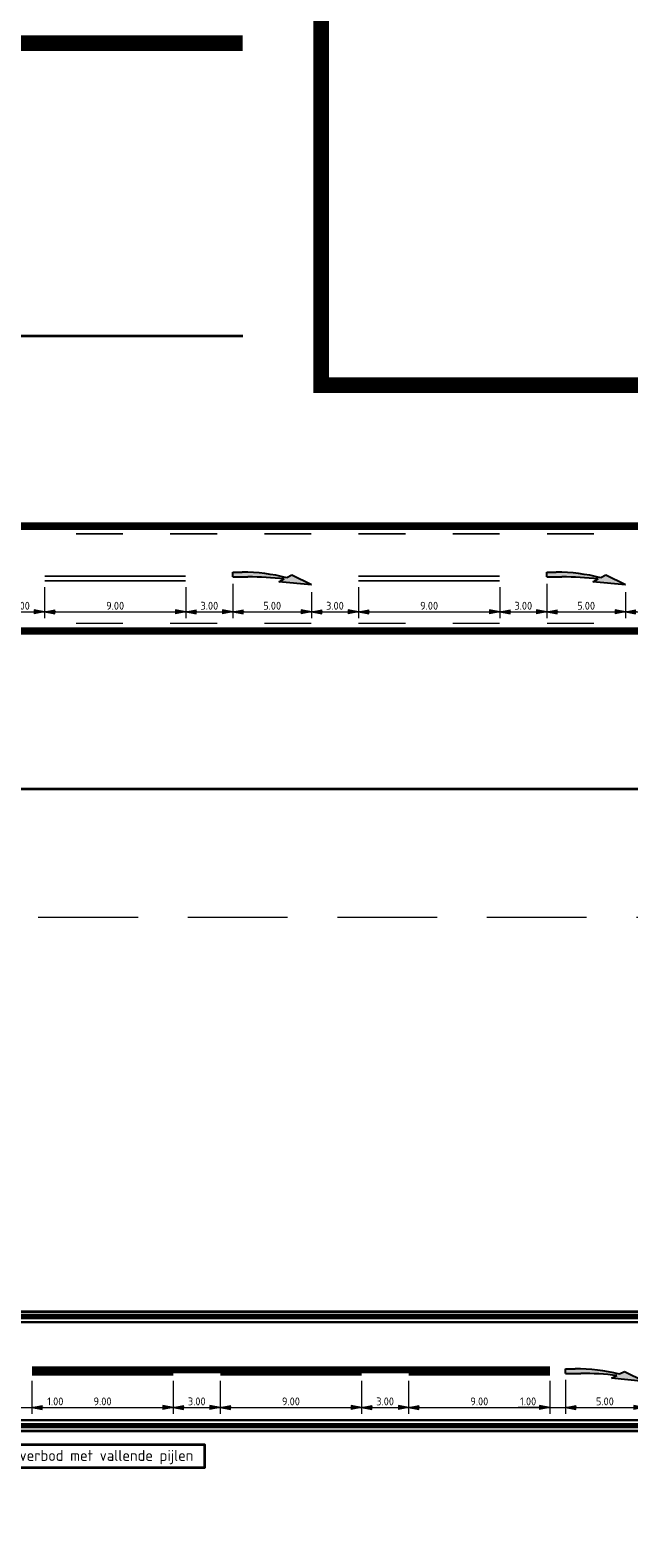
# Model space of a CAD drawing. Header units: metres. Extents: x -699 to 2316, y -1199 to 781.
# Tile 116 of 256: x 20 to 58, y -222 to -126. Entities that reach past the tile are written whole.
import ezdxf

# ---------------------------------------------------------------- set-up
doc = ezdxf.new("R2010")
doc.units = ezdxf.units.M
doc.header["$PDMODE"] = 1
for name, pattern in [('HIDDEN', [9.525, 6.35, -3.175]), ('VW-1-1_STREEP', [2, 1, -1]), ('VW-3-3_STREEP', [6, 3, -3]), ('VW-9-3_STREEP', [12, 9, -3])]:
    doc.linetypes.add(name, pattern=pattern)
for name, color, linetype, lineweight in [('N-WA-VW-MARKERING_DYNAMISCH-G', 7, 'Continuous', 35), ('N-WA-VW-MARKERING_PIJL-S', 7, 'Continuous', 25), ('N-WE-VH-KANTVERHARDING-G', 210, 'Continuous', 35), ('N-WE-VW-MARKERING_LANGS_STREEP_33-G', 7, 'VW-3-3_STREEP', 13), ('N-WE-VW-MARKERING_LANGS_STREEP_93-G', 7, 'VW-9-3_STREEP', 13), ('N-WE-VW-MARKERING_LANGS_STREEP_DOORGETROKKEN_015-G', 7, 'Continuous', 13), ('N-WE-VW-MARKERING_LANGS_STREEP_GROEN-G', 7, 'Continuous', 35), ('X-XX-AL-M', 7, 'Continuous', 18), ('X-XX-AL-T35', 50, 'Continuous', 35)]:
    doc.layers.add(name, color=color, linetype=linetype, lineweight=lineweight)
doc.layers.add('X-XX-AL-TEKENBLAD_VIEWPORT-G', color=7, linetype='Continuous', lineweight=18, plot=False)
doc.styles.add('NLCS-ISO', font='NLCS-ISO.ttf')
doc.styles.add('NLCS-ISO Standaard', font='NLCS-ISO.ttf')
doc.dimstyles.new('NLCS-M200-T25-Pijl-A', dxfattribs={"dimtxt": 0.5, "dimasz": 0.375, "dimexe": 0.4, "dimexo": 0.4, "dimgap": 0.14, "dimtad": 1, "dimlfac": -1, "dimzin": 0, "dimdsep": 46, "dimtxsty": 'NLCS-ISO Standaard', "dimblk": 'Pijl', "dimblk1": 'Pijl', "dimblk2": 'Pijl', "dimcen": 2.5, "dimdle": 2, "dimclrd": 256, "dimclre": 256, "dimclrt": 256, "dimadec": 0, "dimazin": 0, "dimtfac": 1, "dimtofl": 0, "dimtmove": 0, "dimatfit": 3, "dimldrblk": 'Pijl', "dimfxl": 1, "dimtolj": 1, "dimtzin": 0, "dimlwd": 18, "dimlwe": 18, "dimarcsym": 0})

# ---------------------------------------------------------------- blocks, each defined once
blk = doc.blocks.new('Pijl')
h = blk.add_hatch(color=256)
h.paths.add_polyline_path([(0, 0), (-1.75, 0.35), (-1.75, 0)])
h.paths.add_polyline_path([(-1.75, 0), (-1.75, -0.35), (0, 0)])
for p, q in [((-1.9, 0), (0, 0)), ((0, 0), (-1.75, 0.35)), ((-1.75, 0.35), (-1.75, -0.35)), ((0, 0), (-1.75, -0.35))]:
    blk.add_line(p, q)
blk = doc.blocks.new('*D205')
at = {"layer": 'Defpoints', "color": 0, "transparency": 16777216}
for p in [(17.712, -160.632), (20.712, -160.632), (20.712, -162.601)]:
    blk.add_point(p, dxfattribs=at)
at = {"layer": 'X-XX-AL-M', "lineweight": 18, "transparency": 16777216}
for p, q in [((17.712, -161.032), (17.712, -163.001)), ((20.712, -161.032), (20.712, -163.001)), ((18.087, -162.601), (20.337, -162.601))]:
    blk.add_line(p, q, dxfattribs=at)
at = {"layer": 'X-XX-AL-M', "lineweight": 18, "transparency": 16777216, "xscale": 0.375, "yscale": 0.375, "zscale": 0.375, "rotation": 180}
blk.add_blockref('Pijl', (17.712, -162.601), dxfattribs=at)
at = {"layer": 'X-XX-AL-M', "lineweight": 18, "transparency": 16777216, "xscale": 0.375, "yscale": 0.375, "zscale": 0.375}
blk.add_blockref('Pijl', (20.712, -162.601), dxfattribs=at)
at = {"layer": 'X-XX-AL-M', "transparency": 16777216, "insert": (19.212, -162.211), "char_height": 0.5, "attachment_point": 5, "style": 'NLCS-ISO Standaard'}
blk.add_mtext('\\A1;3.00', dxfattribs=at)
blk = doc.blocks.new('*D206')
at = {"layer": 'Defpoints', "color": 0, "transparency": 16777216}
for p in [(20.712, -160.632), (29.712, -160.632), (29.712, -162.601)]:
    blk.add_point(p, dxfattribs=at)
at = {"layer": 'X-XX-AL-M', "lineweight": 18, "transparency": 16777216}
for p, q in [((20.712, -161.032), (20.712, -163.001)), ((29.712, -161.032), (29.712, -163.001)), ((21.087, -162.601), (29.337, -162.601))]:
    blk.add_line(p, q, dxfattribs=at)
at = {"layer": 'X-XX-AL-M', "lineweight": 18, "transparency": 16777216, "xscale": 0.375, "yscale": 0.375, "zscale": 0.375, "rotation": 180}
blk.add_blockref('Pijl', (20.712, -162.601), dxfattribs=at)
at = {"layer": 'X-XX-AL-M', "lineweight": 18, "transparency": 16777216, "xscale": 0.375, "yscale": 0.375, "zscale": 0.375}
blk.add_blockref('Pijl', (29.712, -162.601), dxfattribs=at)
at = {"layer": 'X-XX-AL-M', "transparency": 16777216, "insert": (25.212, -162.211), "char_height": 0.5, "attachment_point": 5, "style": 'NLCS-ISO Standaard'}
blk.add_mtext('\\A1;9.00', dxfattribs=at)
blk = doc.blocks.new('*D207')
at = {"layer": 'Defpoints', "color": 0, "transparency": 16777216}
for p in [(29.712, -160.632), (32.713, -160.427), (32.713, -162.601)]:
    blk.add_point(p, dxfattribs=at)
at = {"layer": 'X-XX-AL-M', "lineweight": 18, "transparency": 16777216}
for p, q in [((29.712, -161.032), (29.712, -163.001)), ((32.713, -160.827), (32.713, -163.001)), ((30.087, -162.601), (32.338, -162.601))]:
    blk.add_line(p, q, dxfattribs=at)
at = {"layer": 'X-XX-AL-M', "lineweight": 18, "transparency": 16777216, "xscale": 0.375, "yscale": 0.375, "zscale": 0.375, "rotation": 180}
blk.add_blockref('Pijl', (29.712, -162.601), dxfattribs=at)
at = {"layer": 'X-XX-AL-M', "lineweight": 18, "transparency": 16777216, "xscale": 0.375, "yscale": 0.375, "zscale": 0.375}
blk.add_blockref('Pijl', (32.713, -162.601), dxfattribs=at)
at = {"layer": 'X-XX-AL-M', "transparency": 16777216, "insert": (31.212, -162.211), "char_height": 0.5, "attachment_point": 5, "style": 'NLCS-ISO Standaard'}
blk.add_mtext('\\A1;3.00', dxfattribs=at)
blk = doc.blocks.new('*D208')
at = {"layer": 'Defpoints', "color": 0, "transparency": 16777216}
for p in [(32.713, -160.427), (37.713, -160.937), (37.713, -162.601)]:
    blk.add_point(p, dxfattribs=at)
at = {"layer": 'X-XX-AL-M', "lineweight": 18, "transparency": 16777216}
for p, q in [((32.713, -160.827), (32.713, -163.001)), ((37.713, -161.337), (37.713, -163.001)), ((33.088, -162.601), (37.338, -162.601))]:
    blk.add_line(p, q, dxfattribs=at)
at = {"layer": 'X-XX-AL-M', "lineweight": 18, "transparency": 16777216, "xscale": 0.375, "yscale": 0.375, "zscale": 0.375, "rotation": 180}
blk.add_blockref('Pijl', (32.713, -162.601), dxfattribs=at)
at = {"layer": 'X-XX-AL-M', "lineweight": 18, "transparency": 16777216, "xscale": 0.375, "yscale": 0.375, "zscale": 0.375}
blk.add_blockref('Pijl', (37.713, -162.601), dxfattribs=at)
at = {"layer": 'X-XX-AL-M', "transparency": 16777216, "insert": (35.213, -162.211), "char_height": 0.5, "attachment_point": 5, "style": 'NLCS-ISO Standaard'}
blk.add_mtext('\\A1;5.00', dxfattribs=at)
blk = doc.blocks.new('*D209')
at = {"layer": 'Defpoints', "color": 0, "transparency": 16777216}
for p in [(37.713, -160.937), (40.712, -160.632), (40.712, -162.601)]:
    blk.add_point(p, dxfattribs=at)
at = {"layer": 'X-XX-AL-M', "lineweight": 18, "transparency": 16777216}
for p, q in [((37.713, -161.337), (37.713, -163.001)), ((40.712, -161.032), (40.712, -163.001)), ((38.088, -162.601), (40.337, -162.601))]:
    blk.add_line(p, q, dxfattribs=at)
at = {"layer": 'X-XX-AL-M', "lineweight": 18, "transparency": 16777216, "xscale": 0.375, "yscale": 0.375, "zscale": 0.375, "rotation": 180}
blk.add_blockref('Pijl', (37.713, -162.601), dxfattribs=at)
at = {"layer": 'X-XX-AL-M', "lineweight": 18, "transparency": 16777216, "xscale": 0.375, "yscale": 0.375, "zscale": 0.375}
blk.add_blockref('Pijl', (40.712, -162.601), dxfattribs=at)
at = {"layer": 'X-XX-AL-M', "transparency": 16777216, "insert": (39.212, -162.211), "char_height": 0.5, "attachment_point": 5, "style": 'NLCS-ISO Standaard'}
blk.add_mtext('\\A1;3.00', dxfattribs=at)
blk = doc.blocks.new('*D210')
at = {"layer": 'Defpoints', "color": 0, "transparency": 16777216}
for p in [(40.712, -160.632), (49.712, -160.632), (49.712, -162.601)]:
    blk.add_point(p, dxfattribs=at)
at = {"layer": 'X-XX-AL-M', "lineweight": 18, "transparency": 16777216}
for p, q in [((40.712, -161.032), (40.712, -163.001)), ((49.712, -161.032), (49.712, -163.001)), ((41.087, -162.601), (49.337, -162.601))]:
    blk.add_line(p, q, dxfattribs=at)
at = {"layer": 'X-XX-AL-M', "lineweight": 18, "transparency": 16777216, "xscale": 0.375, "yscale": 0.375, "zscale": 0.375, "rotation": 180}
blk.add_blockref('Pijl', (40.712, -162.601), dxfattribs=at)
at = {"layer": 'X-XX-AL-M', "lineweight": 18, "transparency": 16777216, "xscale": 0.375, "yscale": 0.375, "zscale": 0.375}
blk.add_blockref('Pijl', (49.712, -162.601), dxfattribs=at)
at = {"layer": 'X-XX-AL-M', "transparency": 16777216, "insert": (45.212, -162.211), "char_height": 0.5, "attachment_point": 5, "style": 'NLCS-ISO Standaard'}
blk.add_mtext('\\A1;9.00', dxfattribs=at)
blk = doc.blocks.new('*D211')
at = {"layer": 'Defpoints', "color": 0, "transparency": 16777216}
for p in [(49.712, -160.632), (52.713, -160.427), (52.713, -162.601)]:
    blk.add_point(p, dxfattribs=at)
at = {"layer": 'X-XX-AL-M', "lineweight": 18, "transparency": 16777216}
for p, q in [((49.712, -161.032), (49.712, -163.001)), ((52.713, -160.827), (52.713, -163.001)), ((50.087, -162.601), (52.338, -162.601))]:
    blk.add_line(p, q, dxfattribs=at)
at = {"layer": 'X-XX-AL-M', "lineweight": 18, "transparency": 16777216, "xscale": 0.375, "yscale": 0.375, "zscale": 0.375, "rotation": 180}
blk.add_blockref('Pijl', (49.712, -162.601), dxfattribs=at)
at = {"layer": 'X-XX-AL-M', "lineweight": 18, "transparency": 16777216, "xscale": 0.375, "yscale": 0.375, "zscale": 0.375}
blk.add_blockref('Pijl', (52.713, -162.601), dxfattribs=at)
at = {"layer": 'X-XX-AL-M', "transparency": 16777216, "insert": (51.212, -162.211), "char_height": 0.5, "attachment_point": 5, "style": 'NLCS-ISO Standaard'}
blk.add_mtext('\\A1;3.00', dxfattribs=at)
blk = doc.blocks.new('*D212')
at = {"layer": 'Defpoints', "color": 0, "transparency": 16777216}
for p in [(52.713, -160.427), (57.713, -160.937), (57.713, -162.601)]:
    blk.add_point(p, dxfattribs=at)
at = {"layer": 'X-XX-AL-M', "lineweight": 18, "transparency": 16777216}
for p, q in [((52.713, -160.827), (52.713, -163.001)), ((57.713, -161.337), (57.713, -163.001)), ((53.088, -162.601), (57.338, -162.601))]:
    blk.add_line(p, q, dxfattribs=at)
at = {"layer": 'X-XX-AL-M', "lineweight": 18, "transparency": 16777216, "xscale": 0.375, "yscale": 0.375, "zscale": 0.375, "rotation": 180}
blk.add_blockref('Pijl', (52.713, -162.601), dxfattribs=at)
at = {"layer": 'X-XX-AL-M', "lineweight": 18, "transparency": 16777216, "xscale": 0.375, "yscale": 0.375, "zscale": 0.375}
blk.add_blockref('Pijl', (57.713, -162.601), dxfattribs=at)
at = {"layer": 'X-XX-AL-M', "transparency": 16777216, "insert": (55.213, -162.211), "char_height": 0.5, "attachment_point": 5, "style": 'NLCS-ISO Standaard'}
blk.add_mtext('\\A1;5.00', dxfattribs=at)
blk = doc.blocks.new('*D213')
at = {"layer": 'Defpoints', "color": 0, "transparency": 16777216}
for p in [(57.713, -160.937), (60.712, -160.632), (60.712, -162.601)]:
    blk.add_point(p, dxfattribs=at)
at = {"layer": 'X-XX-AL-M', "lineweight": 18, "transparency": 16777216}
for p, q in [((57.713, -161.337), (57.713, -163.001)), ((60.712, -161.032), (60.712, -163.001)), ((58.088, -162.601), (60.337, -162.601))]:
    blk.add_line(p, q, dxfattribs=at)
at = {"layer": 'X-XX-AL-M', "lineweight": 18, "transparency": 16777216, "xscale": 0.375, "yscale": 0.375, "zscale": 0.375, "rotation": 180}
blk.add_blockref('Pijl', (57.713, -162.601), dxfattribs=at)
at = {"layer": 'X-XX-AL-M', "lineweight": 18, "transparency": 16777216, "xscale": 0.375, "yscale": 0.375, "zscale": 0.375}
blk.add_blockref('Pijl', (60.712, -162.601), dxfattribs=at)
at = {"layer": 'X-XX-AL-M', "transparency": 16777216, "insert": (59.212, -162.211), "char_height": 0.5, "attachment_point": 5, "style": 'NLCS-ISO Standaard'}
blk.add_mtext('\\A1;3.00', dxfattribs=at)
blk = doc.blocks.new('*D245')
at = {"layer": 'Defpoints', "color": 0, "transparency": 16777216}
for p in [(19.909, -211.202), (28.909, -211.202), (28.909, -213.296)]:
    blk.add_point(p, dxfattribs=at)
at = {"layer": 'X-XX-AL-M', "lineweight": 18, "transparency": 16777216}
for p, q in [((19.909, -211.602), (19.909, -213.696)), ((28.909, -211.602), (28.909, -213.696)), ((20.284, -213.296), (28.534, -213.296))]:
    blk.add_line(p, q, dxfattribs=at)
at = {"layer": 'X-XX-AL-M', "lineweight": 18, "transparency": 16777216, "xscale": 0.375, "yscale": 0.375, "zscale": 0.375, "rotation": 180}
blk.add_blockref('Pijl', (19.909, -213.296), dxfattribs=at)
at = {"layer": 'X-XX-AL-M', "lineweight": 18, "transparency": 16777216, "xscale": 0.375, "yscale": 0.375, "zscale": 0.375}
blk.add_blockref('Pijl', (28.909, -213.296), dxfattribs=at)
at = {"layer": 'X-XX-AL-M', "transparency": 16777216, "insert": (24.409, -212.906), "char_height": 0.5, "attachment_point": 5, "style": 'NLCS-ISO Standaard'}
blk.add_mtext('\\A1;9.00', dxfattribs=at)
blk = doc.blocks.new('*D246')
at = {"layer": 'Defpoints', "color": 0, "transparency": 16777216}
for p in [(28.909, -211.202), (31.909, -211.202), (31.909, -213.296)]:
    blk.add_point(p, dxfattribs=at)
at = {"layer": 'X-XX-AL-M', "lineweight": 18, "transparency": 16777216}
for p, q in [((28.909, -211.602), (28.909, -213.696)), ((31.909, -211.602), (31.909, -213.696)), ((29.284, -213.296), (31.534, -213.296))]:
    blk.add_line(p, q, dxfattribs=at)
at = {"layer": 'X-XX-AL-M', "lineweight": 18, "transparency": 16777216, "xscale": 0.375, "yscale": 0.375, "zscale": 0.375, "rotation": 180}
blk.add_blockref('Pijl', (28.909, -213.296), dxfattribs=at)
at = {"layer": 'X-XX-AL-M', "lineweight": 18, "transparency": 16777216, "xscale": 0.375, "yscale": 0.375, "zscale": 0.375}
blk.add_blockref('Pijl', (31.909, -213.296), dxfattribs=at)
at = {"layer": 'X-XX-AL-M', "transparency": 16777216, "insert": (30.409, -212.906), "char_height": 0.5, "attachment_point": 5, "style": 'NLCS-ISO Standaard'}
blk.add_mtext('\\A1;3.00', dxfattribs=at)
blk = doc.blocks.new('*D247')
at = {"layer": 'Defpoints', "color": 0, "transparency": 16777216}
for p in [(31.909, -211.202), (40.909, -211.202), (40.909, -213.296)]:
    blk.add_point(p, dxfattribs=at)
at = {"layer": 'X-XX-AL-M', "lineweight": 18, "transparency": 16777216}
for p, q in [((31.909, -211.602), (31.909, -213.696)), ((40.909, -211.602), (40.909, -213.696)), ((32.284, -213.296), (40.534, -213.296))]:
    blk.add_line(p, q, dxfattribs=at)
at = {"layer": 'X-XX-AL-M', "lineweight": 18, "transparency": 16777216, "xscale": 0.375, "yscale": 0.375, "zscale": 0.375, "rotation": 180}
blk.add_blockref('Pijl', (31.909, -213.296), dxfattribs=at)
at = {"layer": 'X-XX-AL-M', "lineweight": 18, "transparency": 16777216, "xscale": 0.375, "yscale": 0.375, "zscale": 0.375}
blk.add_blockref('Pijl', (40.909, -213.296), dxfattribs=at)
at = {"layer": 'X-XX-AL-M', "transparency": 16777216, "insert": (36.409, -212.906), "char_height": 0.5, "attachment_point": 5, "style": 'NLCS-ISO Standaard'}
blk.add_mtext('\\A1;9.00', dxfattribs=at)
blk = doc.blocks.new('*D248')
at = {"layer": 'Defpoints', "color": 0, "transparency": 16777216}
for p in [(40.909, -211.202), (43.909, -211.202), (43.909, -213.296)]:
    blk.add_point(p, dxfattribs=at)
at = {"layer": 'X-XX-AL-M', "lineweight": 18, "transparency": 16777216}
for p, q in [((40.909, -211.602), (40.909, -213.696)), ((43.909, -211.602), (43.909, -213.696)), ((41.284, -213.296), (43.534, -213.296))]:
    blk.add_line(p, q, dxfattribs=at)
at = {"layer": 'X-XX-AL-M', "lineweight": 18, "transparency": 16777216, "xscale": 0.375, "yscale": 0.375, "zscale": 0.375, "rotation": 180}
blk.add_blockref('Pijl', (40.909, -213.296), dxfattribs=at)
at = {"layer": 'X-XX-AL-M', "lineweight": 18, "transparency": 16777216, "xscale": 0.375, "yscale": 0.375, "zscale": 0.375}
blk.add_blockref('Pijl', (43.909, -213.296), dxfattribs=at)
at = {"layer": 'X-XX-AL-M', "transparency": 16777216, "insert": (42.409, -212.906), "char_height": 0.5, "attachment_point": 5, "style": 'NLCS-ISO Standaard'}
blk.add_mtext('\\A1;3.00', dxfattribs=at)
blk = doc.blocks.new('*D249')
at = {"layer": 'Defpoints', "color": 0, "transparency": 16777216}
for p in [(43.909, -211.202), (52.909, -211.202), (52.909, -213.296)]:
    blk.add_point(p, dxfattribs=at)
at = {"layer": 'X-XX-AL-M', "lineweight": 18, "transparency": 16777216}
for p, q in [((43.909, -211.602), (43.909, -213.696)), ((52.909, -211.602), (52.909, -213.696)), ((44.284, -213.296), (52.534, -213.296))]:
    blk.add_line(p, q, dxfattribs=at)
at = {"layer": 'X-XX-AL-M', "lineweight": 18, "transparency": 16777216, "xscale": 0.375, "yscale": 0.375, "zscale": 0.375, "rotation": 180}
blk.add_blockref('Pijl', (43.909, -213.296), dxfattribs=at)
at = {"layer": 'X-XX-AL-M', "lineweight": 18, "transparency": 16777216, "xscale": 0.375, "yscale": 0.375, "zscale": 0.375}
blk.add_blockref('Pijl', (52.909, -213.296), dxfattribs=at)
at = {"layer": 'X-XX-AL-M', "transparency": 16777216, "insert": (48.409, -212.906), "char_height": 0.5, "attachment_point": 5, "style": 'NLCS-ISO Standaard'}
blk.add_mtext('\\A1;9.00', dxfattribs=at)
blk = doc.blocks.new('*D250')
at = {"layer": 'Defpoints', "color": 0, "transparency": 16777216}
for p in [(53.909, -211.127), (58.909, -211.637), (58.909, -213.296)]:
    blk.add_point(p, dxfattribs=at)
at = {"layer": 'X-XX-AL-M', "lineweight": 18, "transparency": 16777216}
for p, q in [((53.909, -211.527), (53.909, -213.696)), ((58.909, -212.037), (58.909, -213.696)), ((54.284, -213.296), (58.534, -213.296))]:
    blk.add_line(p, q, dxfattribs=at)
at = {"layer": 'X-XX-AL-M', "lineweight": 18, "transparency": 16777216, "xscale": 0.375, "yscale": 0.375, "zscale": 0.375, "rotation": 180}
blk.add_blockref('Pijl', (53.909, -213.296), dxfattribs=at)
at = {"layer": 'X-XX-AL-M', "lineweight": 18, "transparency": 16777216, "xscale": 0.375, "yscale": 0.375, "zscale": 0.375}
blk.add_blockref('Pijl', (58.909, -213.296), dxfattribs=at)
at = {"layer": 'X-XX-AL-M', "transparency": 16777216, "insert": (56.409, -212.906), "char_height": 0.5, "attachment_point": 5, "style": 'NLCS-ISO Standaard'}
blk.add_mtext('\\A1;5.00', dxfattribs=at)
blk = doc.blocks.new('*D274')
at = {"layer": 'Defpoints', "color": 0, "transparency": 16777216}
for p in [(52.909, -211.202), (53.909, -211.127), (53.909, -213.296)]:
    blk.add_point(p, dxfattribs=at)
at = {"layer": 'X-XX-AL-M', "lineweight": 18, "transparency": 16777216}
for p, q in [((52.909, -211.602), (52.909, -213.696)), ((53.909, -211.527), (53.909, -213.696)), ((52.534, -213.296), (50.879, -213.296)), ((54.284, -213.296), (54.659, -213.296))]:
    blk.add_line(p, q, dxfattribs=at)
at = {"layer": 'X-XX-AL-M', "lineweight": 18, "transparency": 16777216, "xscale": 0.375, "yscale": 0.375, "zscale": 0.375}
blk.add_blockref('Pijl', (52.909, -213.296), dxfattribs=at)
at = {"layer": 'X-XX-AL-M', "lineweight": 18, "transparency": 16777216, "xscale": 0.375, "yscale": 0.375, "zscale": 0.375, "rotation": 180}
blk.add_blockref('Pijl', (53.909, -213.296), dxfattribs=at)
at = {"layer": 'X-XX-AL-M', "transparency": 16777216, "insert": (51.519, -212.906), "char_height": 0.5, "attachment_point": 5, "style": 'NLCS-ISO Standaard'}
blk.add_mtext('\\A1;1.00', dxfattribs=at)
blk = doc.blocks.new('*D281')
at = {"layer": 'Defpoints', "color": 0, "transparency": 16777216}
for p in [(19.909, -211.202), (18.909, -211.637), (19.909, -213.296)]:
    blk.add_point(p, dxfattribs=at)
at = {"layer": 'X-XX-AL-M', "lineweight": 18, "transparency": 16777216}
for p, q in [((18.909, -212.037), (18.909, -213.696)), ((19.909, -211.602), (19.909, -213.696)), ((18.534, -213.296), (18.159, -213.296)), ((20.284, -213.296), (22.039, -213.296))]:
    blk.add_line(p, q, dxfattribs=at)
at = {"layer": 'X-XX-AL-M', "lineweight": 18, "transparency": 16777216, "xscale": 0.375, "yscale": 0.375, "zscale": 0.375}
blk.add_blockref('Pijl', (18.909, -213.296), dxfattribs=at)
at = {"layer": 'X-XX-AL-M', "lineweight": 18, "transparency": 16777216, "xscale": 0.375, "yscale": 0.375, "zscale": 0.375, "rotation": 180}
blk.add_blockref('Pijl', (19.909, -213.296), dxfattribs=at)
at = {"layer": 'X-XX-AL-M', "transparency": 16777216, "insert": (21.399, -212.906), "char_height": 0.5, "attachment_point": 5, "style": 'NLCS-ISO Standaard'}
blk.add_mtext('\\A1;1.00', dxfattribs=at)
blk = doc.blocks.new('N-SVW-MARKERING_PIJL_VERDRIJF_RE_5.0')
h = blk.add_hatch(color=256)
h.paths.add_polyline_path([(5, -0.66), (2.92, -0.46), (3.27, -0.28, 0.004791), (2.888, -0.24), (4.153, -0.24)])
h.paths.add_polyline_path([(3.43, -0.2), (3.75, -0.04), (4.153, -0.24), (2.888, -0.24, 0.024122), (0.96, -0.15), (0, -0.15), (0, 0.15), (0.6, 0.15, -0.062013)])
for p, q in [((0, 0.15), (0.6, 0.15)), ((0, -0.15), (0, 0.15)), ((0, -0.15), (0.96, -0.15)), ((2.92, -0.46), (3.27, -0.28)), ((5, -0.66), (2.92, -0.46)), ((3.75, -0.04), (3.43, -0.2)), ((5, -0.66), (3.75, -0.04))]:
    blk.add_line(p, q)
for centre, radius, start, end in [((0.609, -11.39), 11.54, 75.85265, 90.04685), ((0.992, -20.17), 20.02, 83.46636, 90.09156)]:
    blk.add_arc(centre, radius, start, end)

msp = doc.modelspace()

# ---------------------------------------------------------------- linework, layer by layer
at = {"layer": 'N-WA-VW-MARKERING_DYNAMISCH-G', "color": 251, "linetype": 'VW-1-1_STREEP', "ltscale": 0.85, "const_width": 0.35}
for points in [[(-127.2894, -157.2067), (81.7117, -157.2067)], [(81.7117, -163.7567), (-127.2894, -163.7567)], [(-161.4858, -207.5017), (108.9076, -207.5017)], [(-161.4858, -214.4517), (108.9076, -214.4517)]]:
    msp.add_lwpolyline(points, dxfattribs=at)
at = {"layer": 'N-WE-VH-KANTVERHARDING-G'}
for p, q in [((-127.2894, -156.9817), (81.7117, -156.9817)), ((81.7117, -163.9817), (-127.2894, -163.9817))]:
    msp.add_line(p, q, dxfattribs=at)
for points in [[(87.5884, -153.1638), (87.5884, -173.8897), (-137.3135, -173.8897), (-137.3135, -145.005), (33.3424, -145.005)], [(-161.4858, -207.1767), (108.9076, -207.1767)], [(-161.4858, -214.7767), (108.9076, -214.7767)]]:
    msp.add_lwpolyline(points, dxfattribs=at)
at = {"layer": 'N-WE-VW-MARKERING_LANGS_STREEP_33-G', "linetype": 'Continuous', "const_width": 0.1}
for points in [[(22.7117, -157.6317), (25.7117, -157.6317)], [(28.7117, -157.6317), (31.7117, -157.6317)], [(34.7117, -157.6317), (37.7117, -157.6317)], [(40.7117, -157.6317), (43.7117, -157.6317)], [(46.7117, -157.6317), (49.7117, -157.6317)], [(52.7117, -157.6317), (55.7117, -157.6317)], [(25.712, -163.3317), (22.712, -163.3317)], [(31.712, -163.3317), (28.712, -163.3317)], [(37.712, -163.3317), (34.712, -163.3317)], [(43.712, -163.3317), (40.712, -163.3317)], [(49.712, -163.3317), (46.712, -163.3317)], [(55.712, -163.3317), (52.712, -163.3317)]]:
    msp.add_lwpolyline(points, dxfattribs=at)
at = {"layer": 'N-WE-VW-MARKERING_LANGS_STREEP_93-G', "linetype": 'Continuous', "const_width": 0.1}
for points in [[(20.7116, -160.3317), (29.7116, -160.3317)], [(40.7116, -160.3317), (49.7116, -160.3317)], [(29.7119, -160.6317), (20.7119, -160.6317)], [(49.7119, -160.6317), (40.7119, -160.6317)]]:
    msp.add_lwpolyline(points, dxfattribs=at)
at = {"layer": 'N-WE-VW-MARKERING_LANGS_STREEP_DOORGETROKKEN_015-G', "const_width": 0.15}
for points in [[(-161.4858, -207.8517), (108.9076, -207.8517)], [(-161.4858, -214.1017), (108.9076, -214.1017)]]:
    msp.add_lwpolyline(points, dxfattribs=at)
at = {"layer": 'N-WE-VW-MARKERING_LANGS_STREEP_DOORGETROKKEN_015-G', "linetype": 'Continuous', "const_width": 0.15}
for points in [[(19.9085, -210.7517), (52.9085, -210.7517)], [(28.9087, -211.2017), (19.9087, -211.2017)], [(40.9087, -211.2017), (31.9087, -211.2017)], [(52.9087, -211.2017), (43.9087, -211.2017)]]:
    msp.add_lwpolyline(points, dxfattribs=at)
at = {"layer": 'N-WE-VW-MARKERING_LANGS_STREEP_GROEN-G', "color": 137, "true_color": 0x478a84, "const_width": 0.3}
msp.add_lwpolyline([(19.9085, -210.9767), (52.9085, -210.9767)], dxfattribs=at)
at = {"layer": 'X-XX-AL-M'}
msp.add_line((-160.0913, -213.2962), (104.716, -213.2962), dxfattribs=at)
at = {"layer": 'X-XX-AL-T35'}
msp.add_lwpolyline([(11.7109, -217.1132), (30.9306, -217.1132), (30.9306, -215.6802), (11.7109, -215.6802)], close=True, dxfattribs=at)
at = {"layer": 'X-XX-AL-TEKENBLAD_VIEWPORT-G', "color": 3, "linetype": 'HIDDEN'}
msp.add_line((-227.3321, -182.0629), (168.6692, -182.0629), dxfattribs=at)
at = {"layer": 'X-XX-AL-TEKENBLAD_VIEWPORT-G', "color": 3, "const_width": 1}
msp.add_lwpolyline([(38.3424, -26.3055), (215.9474, -26.3055), (215.9474, -148.1638), (38.3424, -148.1638)], close=True, dxfattribs=at)
msp.add_lwpolyline([(-190.5714, -398.2344), (-190.5714, -126.3763), (33.3424, -126.3763)], dxfattribs=at)

# ---------------------------------------------------------------- block references
at = {"layer": 'N-WA-VW-MARKERING_PIJL-S'}
for p in [(32.7128, -160.2267), (52.7128, -160.2267), (53.9086, -210.9767)]:
    msp.add_blockref('N-SVW-MARKERING_PIJL_VERDRIJF_RE_5.0', p, dxfattribs=at)

# ---------------------------------------------------------------- texts
at = {"layer": 'X-XX-AL-T35', "style": 'NLCS-ISO'}
msp.add_text('enkelzijdig inhaalverbod met vallende pijlen', height=0.7, dxfattribs=at).set_placement((12.0301, -216.6998))

# ---------------------------------------------------------------- dimensions: what is measured, and where the dimension line sits
at = {"layer": 'X-XX-AL-M'}
for base, p1, p2, picture, middle in [((20.7119, -162.6012), (17.7119, -160.6317), (20.7119, -160.6317), '*D205', (19.2119, -162.2112)), ((29.7119, -162.6012), (20.7119, -160.6317), (29.7119, -160.6317), '*D206', (25.2119, -162.2112)), ((32.7128, -162.6012), (29.7119, -160.6317), (32.7128, -160.4267), '*D207', (31.2123, -162.2112)), ((37.7128, -162.6012), (32.7128, -160.4267), (37.7128, -160.9367), '*D208', (35.2128, -162.2112)), ((40.7119, -162.6012), (37.7128, -160.9367), (40.7119, -160.6317), '*D209', (39.2123, -162.2112)), ((49.7119, -162.6012), (40.7119, -160.6317), (49.7119, -160.6317), '*D210', (45.2119, -162.2112)), ((52.7128, -162.6012), (49.7119, -160.6317), (52.7128, -160.4267), '*D211', (51.2123, -162.2112)), ((57.7128, -162.6012), (52.7128, -160.4267), (57.7128, -160.9367), '*D212', (55.2128, -162.2112)), ((60.712, -162.6012), (57.7128, -160.9367), (60.712, -160.6317), '*D213', (59.2124, -162.2112)), ((28.9087, -213.2962), (19.9087, -211.2017), (28.9087, -211.2017), '*D245', (24.4087, -212.9062)), ((31.9087, -213.2962), (28.9087, -211.2017), (31.9087, -211.2017), '*D246', (30.4087, -212.9062)), ((40.9087, -213.2962), (31.9087, -211.2017), (40.9087, -211.2017), '*D247', (36.4087, -212.9062)), ((43.9087, -213.2962), (40.9087, -211.2017), (43.9087, -211.2017), '*D248', (42.4087, -212.9062)), ((52.9087, -213.2962), (43.9087, -211.2017), (52.9087, -211.2017), '*D249', (48.4087, -212.9062)), ((58.9086, -213.2962), (53.9086, -211.1267), (58.9086, -211.6367), '*D250', (56.4086, -212.9062))]:
    dim = msp.add_linear_dim(base=base, p1=p1, p2=p2, angle=360, dimstyle='NLCS-M200-T25-Pijl-A', dxfattribs=at)
    dim.commit()
    dim.dimension.update_dxf_attribs({"geometry": picture, "text_midpoint": middle})
for base, p1, p2, picture, middle in [((19.9089, -213.2962), (18.9086, -211.6367), (19.9089, -211.2017), '*D281', (21.3989, -213.2962)), ((53.9086, -213.2962), (52.9087, -211.2017), (53.9086, -211.1267), '*D274', (51.5187, -213.2962))]:
    dim = msp.add_linear_dim(base=base, p1=p1, p2=p2, angle=360, dimstyle='NLCS-M200-T25-Pijl-A', dxfattribs=at)
    dim.commit()
    dim.dimension.update_dxf_attribs({"geometry": picture, "text_midpoint": middle, "dimtype": 160})

doc.saveas('drawing.dxf')
